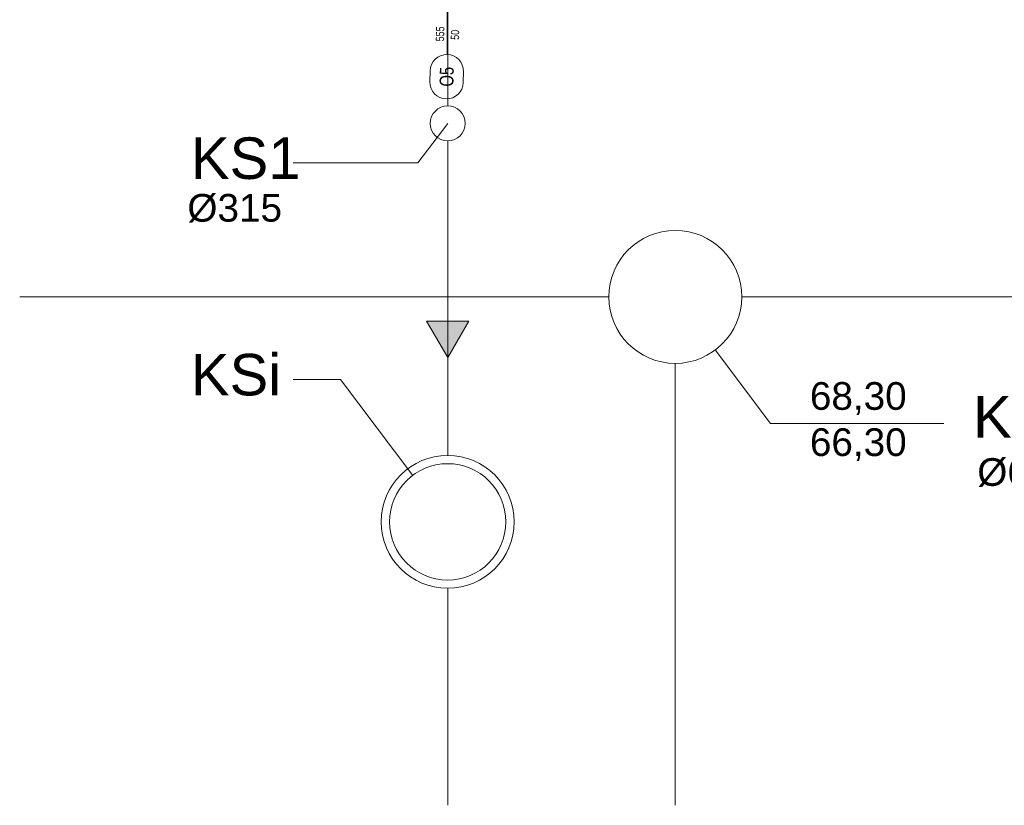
# Model space of a CAD drawing. Header units: millimetres. Extents: x -523 to 1404227, y -783705 to 1038705.
# Tile 91 of 256: x 430045 to 438934, y 114421 to 121512. Entities that reach past the tile are written whole.
import ezdxf
from ezdxf.enums import TextEntityAlignment as Align

# ---------------------------------------------------------------- set-up
doc = ezdxf.new("R2010")
doc.units = ezdxf.units.MM
doc.linetypes.add('DIVIDEX2', pattern=[2.5, 1, -0.5, 0, -0.5, 0, -0.5])
for name, color, linetype, lineweight in [('2. Obrys', 7, 'Continuous', 30), ('BA_KS_ist.', 34, 'Continuous', 13), ('BA_sym', 7, 'Continuous', 18), ('BA_txc', 1, 'Continuous', 18), ('MM_KS_OPISY', 7, 'Continuous', 9), ('mm_sprężone', 7, 'Continuous', 50), ('mm_wentylacja_bloki', 7, 'Continuous', 18), ('Przekrojowa', 60, 'Continuous', 18)]:
    doc.layers.add(name, color=color, linetype=linetype, lineweight=lineweight)
doc.styles.add('BIKTS', font='bikromsw.shx', dxfattribs={"width": 0.85})
doc.styles.get("Standard").update_dxf_attribs({"font": 'arial.ttf'})

# ---------------------------------------------------------------- blocks, each defined once
blk = doc.blocks.new('symdrz')
blk.add_lwpolyline([(-10, -30, -1), (-10, 30), (10, 30, -1), (10, -30)], format="xyb", close=True)
at = {"style": 'BIKTS', "width": 0.8}
blk.add_attdef('SZERDRZ', text='', height=25, dxfattribs=at).set_placement((77.1, 8.8), align=Align.CENTER)
blk.add_attdef('SYMDRZ', text='', height=25, dxfattribs=at).set_placement((0, 0), align=Align.MIDDLE)
blk.add_attdef('WYSDRZ', text='', height=25, dxfattribs=at).set_placement((77.1, -9.5), align=Align.TOP_CENTER)
blk = doc.blocks.new('A$C31e338d0')
at = {"lineweight": 20}
blk.add_line((358513.4, 2325.8), (358513.4, 3336.2), dxfattribs=at)
at = {"layer": 'BA_sym', "color": 18}
ref = blk.add_blockref('symdrz', (358509.1, 2125.8), dxfattribs=dict(at, xscale=5.000000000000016, yscale=5.000000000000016, zscale=5.000000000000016, rotation=268.7952046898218))
ref.add_attrib('Symdrz', 'O5', dxfattribs={"height": 125, "rotation": 88.7952, "style": 'BIKTS', "width": 0.8}).set_placement((358509.1, 2125.8), align=Align.MIDDLE_CENTER)
ref.add_attrib('Szerdrz', '50', dxfattribs={"layer": 'BA_txc', "height": 75, "rotation": 88.7952, "style": 'BIKTS', "width": 0.8}).set_placement((358584.6, 2503.6), align=Align.MIDDLE_CENTER)
ref.add_attrib('Wysdrz', '555', dxfattribs={"layer": 'BA_txc', "height": 75, "rotation": 88.7952, "style": 'BIKTS', "width": 0.8}).set_placement((358449.8, 2512.1), align=Align.MIDDLE_CENTER)
blk = doc.blocks.new('ksstrz')
at = {"layer": 'mm_sprężone', "linetype": 'DIVIDEX2', "lineweight": 30}
h = blk.add_hatch(color=256, dxfattribs=at)
h.dxf.hatch_style = 1
h.paths.add_polyline_path([(28045.5, -44864.49), (28060.5, -44838.51), (28030.5, -44838.51)])
at = {"layer": 'mm_wentylacja_bloki'}
for p, q in [((28030.5, -44838.51), (28045.5, -44864.49)), ((28060.5, -44838.51), (28030.5, -44838.51)), ((28045.5, -44864.49), (28060.5, -44838.51))]:
    blk.add_line(p, q, dxfattribs=at)

msp = doc.modelspace()

# ---------------------------------------------------------------- linework, layer by layer
at = {"layer": 'BA_KS_ist.', "linetype": 'Continuous', "ltscale": 25}
msp.add_line((433909.27, 120733.29), (433909.27, 142353.02), dxfattribs=at)
msp.add_lwpolyline([(436825.25, 142635.85), (434913.06, 142635.85), (433909.27, 141632.06), (433909.27, 120733.29)], dxfattribs=at)
msp.add_circle((433909.27, 120575.79), 157.5, dxfattribs=at)
at = {"layer": 'BA_KS_ist.', "linetype": 'Continuous', "lineweight": 15, "ltscale": 25}
for radius in [600, 525]:
    msp.add_circle((433909.27, 116979.22), radius, dxfattribs=at)
at = {"layer": 'MM_KS_OPISY'}
for p, q in [((433909.27, 120575.79), (433640.31, 120218.17)), ((433640.31, 120218.17), (432514.53, 120218.17)), ((436823.13, 117867.46), (436324.65, 118530.28)), ((432942.64, 118264.53), (432514.53, 118264.53)), ((433593.72, 117398.8), (432942.64, 118264.53)), ((436823.13, 117867.46), (438389.11, 117867.46))]:
    msp.add_line(p, q, dxfattribs=at)
at = {"layer": 'Przekrojowa'}
for p, q in [((433909.27, 117579.22), (433909.27, 120418.29)), ((435364.01, 119009.8), (430045.39, 119009.8)), ((439257.02, 119009.8), (436564.01, 119009.8)), ((435964.01, 118409.8), (435964.01, 114420.78)), ((433909.27, 116379.22), (433909.27, 114420.78))]:
    msp.add_line(p, q, dxfattribs=at)
msp.add_circle((435964.01, 119009.8), 600, dxfattribs=at)

# ---------------------------------------------------------------- block references
at = {"layer": '2. Obrys'}
msp.add_blockref('A$C31e338d0', (75390.84, 118871.37), dxfattribs=at)
at = {"layer": 'mm_sprężone', "color": 2, "linetype": 'DIVIDEX2', "lineweight": 30, "xscale": 12.70000000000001, "yscale": 12.70000000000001, "zscale": 12.70000000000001, "rotation": 120.0000000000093}
msp.add_blockref('ksstrz', (118745.58, -474557.48), dxfattribs=at)

# ---------------------------------------------------------------- texts
at = {"layer": 'MM_KS_OPISY', "char_height": 375, "attachment_point": 1}
for s, insert in [('KS1', (431590.8, 120449.19)), ('KSi', (431590.8, 118495.55)), ('KDi', (438652.18, 118114.97))]:
    msp.add_mtext_dynamic_manual_height_columns(s, width=63.1973, gutter_width=10, heights=[0], dxfattribs=dict(at, insert=insert))
at = {"layer": 'MM_KS_OPISY', "char_height": 250, "width": 3159.8643, "attachment_point": 1}
for s, insert in [('%%C315', (431559.45, 119938.63)), ('68,30\\P66,30', (437179.21, 118240.31)), ('%%C600', (438690.59, 117554.01))]:
    msp.add_mtext(s, dxfattribs=dict(at, insert=insert))

doc.saveas('drawing.dxf')
